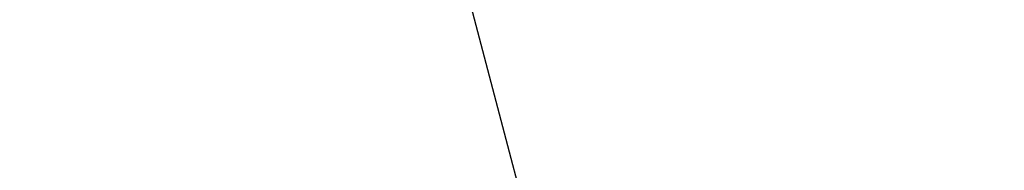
# Paper-space layout '_Isométrica' of a CAD drawing. Header units: millimetres. Extents: x -968 to -258, y -965 to -50.
# Tile 76 of 147: x -563.92 to -555.37, y -524.19 to -522.88. Entities that reach past the tile are written whole.
import ezdxf

# ---------------------------------------------------------------- set-up
doc = ezdxf.new("R2010")
doc.units = ezdxf.units.MM

psp = doc.layouts.new('_Isométrica')

# ---------------------------------------------------------------- linework, layer by layer
at = {"color": 7, "linetype": 'Continuous', "lineweight": 25, "flags": 128}
psp.add_lwpolyline([(-556.0495, -561.2156), (-555.7229, -556.6841), (-555.6436, -551.9956), (-555.812, -547.1673), (-556.2275, -542.2167), (-556.8885, -537.162), (-557.7927, -532.0214), (-558.9367, -526.8139), (-560.3163, -521.5584), (-561.9266, -516.2741), (-563.7617, -510.9803)], dxfattribs=at)
at = {"color": 7, "linetype": 'Continuous', "lineweight": 25}
psp.add_open_spline([(-773.0094, -522.9173), (-772.4502, -524.3615), (-770.8327, -528.539), (-768.0075, -535.4325), (-764.4753, -543.5782), (-760.755, -551.6789), (-756.8547, -559.725), (-752.7782, -567.7067), (-748.5309, -575.6145), (-744.1178, -583.4389), (-739.5442, -591.1704), (-734.8157, -598.7997), (-729.9379, -606.3175), (-724.9168, -613.7147), (-719.7582, -620.9823), (-714.4683, -628.1116), (-709.0534, -635.0938), (-703.5197, -641.9204), (-697.8739, -648.5831), (-692.1224, -655.0737), (-686.272, -661.3842), (-680.3295, -667.5069), (-674.3017, -673.434), (-668.1956, -679.1583), (-662.0181, -684.6724), (-655.7765, -689.9695), (-649.4777, -695.0426), (-643.1291, -699.8853), (-636.7378, -704.4912), (-630.3113, -708.8541), (-623.8569, -712.968), (-617.382, -716.8273), (-610.8943, -720.4264), (-604.4015, -723.7601), (-597.9114, -726.8232), (-591.4321, -729.611), (-584.9718, -732.1189), (-578.5388, -734.3427), (-572.1418, -736.2787), (-565.7894, -737.9234), (-559.4906, -739.2741), (-553.2545, -740.3282), (-547.0902, -741.0842), (-541.007, -741.5408), (-535.0142, -741.6978), (-529.1206, -741.5556), (-523.3351, -741.1153), (-517.6662, -740.3784), (-512.1211, -739.3484), (-506.7089, -738.0248), (-501.4301, -736.4227), (-496.3138, -734.5025), (-492.9278, -733.107), (-491.2918, -732.2751), (-491.2661, -732.262)], degree=3, knots=[0, 0, 0, 0, 0.010481, 0.030317, 0.05015, 0.06998, 0.089808, 0.109633, 0.129458, 0.149282, 0.169105, 0.18893, 0.208755, 0.228581, 0.24841, 0.268242, 0.288076, 0.307915, 0.327759, 0.347607, 0.367461, 0.387322, 0.407189, 0.427063, 0.446945, 0.466835, 0.486732, 0.506639, 0.526553, 0.546475, 0.566404, 0.58634, 0.606282, 0.626227, 0.646173, 0.666118, 0.686056, 0.705984, 0.725897, 0.745789, 0.765652, 0.785481, 0.805267, 0.825002, 0.844681, 0.864296, 0.883842, 0.903317, 0.92272, 0.942052, 0.96132, 0.98053, 0.999693, 1, 1, 1, 1], dxfattribs=at)

doc.saveas('drawing.dxf')
